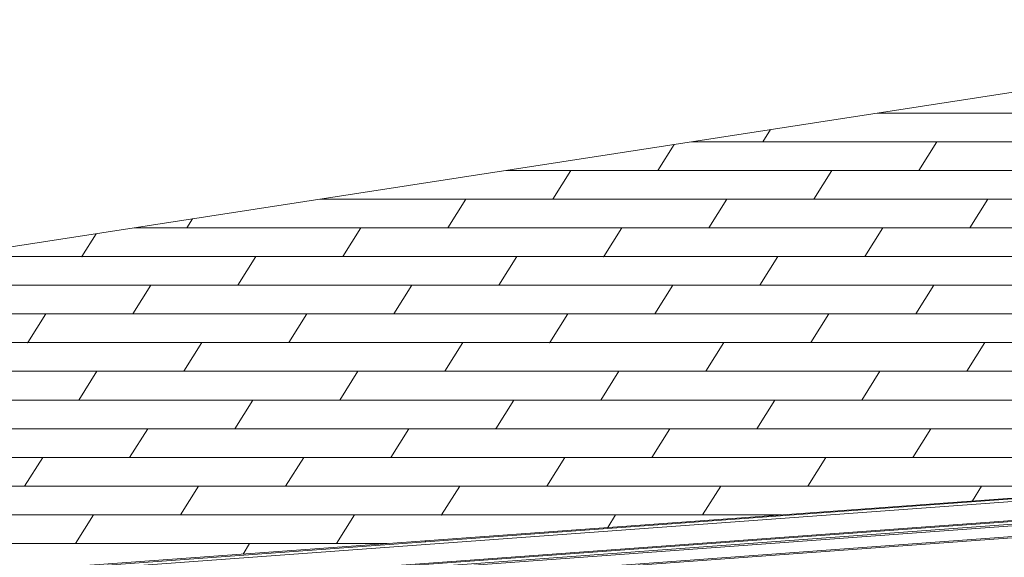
# Model space of a CAD drawing. Header units: millimetres. Extents: x -65 to 293624, y -1905 to 31061.
# Tile 104 of 256: x 52802 to 55013, y 21419 to 22628. Entities that reach past the tile are written whole.
import ezdxf

# ---------------------------------------------------------------- set-up
doc = ezdxf.new("R2010")
doc.units = ezdxf.units.MM
doc.header["$MEASUREMENT"] = 0
doc.layers.add('1248 Vihmaveerennid.AR', color=7, linetype='Continuous')
doc.layers.add('1263 Katusekate - plekk.AR', color=7, linetype='Continuous')

# ---------------------------------------------------------------- blocks, each defined once
blk = doc.blocks.new('Section Element_247_2', base_point=(-38239, 12361.4))
at = {"layer": '1248 Vihmaveerennid.AR', "color": 7, "linetype": 'Continuous', "lineweight": 13}
for p, q in [((43896.7, 20736.8), (63099, 22140.4)), ((43896.7, 20730.9), (63099, 22134.5)), ((43896.7, 20688.6), (63114.5, 22093.3)), ((43896.7, 20686.4), (63114.8, 22091.1)), ((43896.7, 20680), (63115.4, 22084.8)), ((43896.7, 20676.8), (63100.2, 22080.4)), ((43896.7, 20652.3), (63105.3, 22056.4)), ((43896.7, 20649.8), (63108.4, 22054))]:
    blk.add_line(p, q, dxfattribs=at)
blk = doc.blocks.new('*X332', base_point=(-38239, 12361.4))
at = {"layer": '1263 Katusekate - plekk.AR', "color": 7, "linetype": 'Continuous', "lineweight": 13}
for p, q in [((54727.2, 22418.1), (55488.1, 22418.1)), ((54488, 22381.1), (54470.8, 22353.6)), ((54271.7, 22347.6), (54234.9, 22289.1)), ((55056.9, 22353.6), (54310.2, 22353.6)), ((54310.2, 22353.6), (54470.8, 22353.6)), ((54470.8, 22353.6), (55252.3, 22353.6)), ((54861.5, 22353.6), (54821.1, 22289.1)), ((53893.2, 22289.1), (54234.9, 22289.1)), ((53893.2, 22289.1), (54234.9, 22289.1)), ((54039.6, 22289.1), (53999.1, 22224.6)), ((54234.9, 22289.1), (55016.4, 22289.1)), ((54234.9, 22289.1), (55407.2, 22289.1)), ((54625.7, 22289.1), (54585.2, 22224.6)), ((53476.2, 22224.6), (54194.5, 22224.6)), ((53803.7, 22224.6), (53763.2, 22160.1)), ((54194.5, 22224.6), (55366.7, 22224.6)), ((54389.8, 22224.6), (54349.4, 22160.1)), ((54976, 22224.6), (54935.5, 22160.1)), ((53189.8, 22180.3), (53177.1, 22160.1)), ((53763.2, 22160.1), (53059.2, 22160.1)), ((53059.2, 22160.1), (53177.1, 22160.1)), ((53177.1, 22160.1), (53958.6, 22160.1)), ((53567.9, 22160.1), (53527.4, 22095.6)), ((54154, 22160.1), (53763.2, 22160.1)), ((53958.6, 22160.1), (54154, 22160.1)), ((54154, 22160.1), (54113.5, 22095.6)), ((54935.5, 22160.1), (54154, 22160.1)), ((54154, 22160.1), (54349.4, 22160.1)), ((54349.4, 22160.1), (55130.9, 22160.1)), ((54740.1, 22160.1), (54699.7, 22095.6)), ((55326.3, 22160.1), (54935.5, 22160.1)), ((52973.4, 22146.8), (52941.3, 22095.6)), ((52642.2, 22095.6), (52941.3, 22095.6)), ((52642.2, 22095.6), (52941.3, 22095.6)), ((52941.3, 22095.6), (53722.8, 22095.6)), ((52941.3, 22095.6), (54113.5, 22095.6)), ((53332, 22095.6), (53291.6, 22031.1)), ((53722.8, 22095.6), (54113.5, 22095.6)), ((53918.2, 22095.6), (53877.7, 22031.1)), ((54113.5, 22095.6), (54895, 22095.6)), ((54113.5, 22095.6), (55285.8, 22095.6)), ((54504.3, 22095.6), (54463.8, 22031.1)), ((54895, 22095.6), (55285.8, 22095.6)), ((52225.3, 22031.1), (52900.8, 22031.1)), ((52900.8, 22031.1), (54073.1, 22031.1)), ((53096.2, 22031.1), (53055.7, 21966.6)), ((53682.3, 22031.1), (53641.8, 21966.6)), ((54073.1, 22031.1), (55245.3, 22031.1)), ((54268.4, 22031.1), (54228, 21966.6)), ((54854.6, 22031.1), (54814.1, 21966.6)), ((52860.3, 21966.6), (52469.6, 21966.6)), ((52665, 21966.6), (52860.3, 21966.6)), ((52860.3, 21966.6), (52819.9, 21902.1)), ((53641.8, 21966.6), (52860.3, 21966.6)), ((52860.3, 21966.6), (53055.7, 21966.6)), ((53055.7, 21966.6), (53837.2, 21966.6)), ((53446.5, 21966.6), (53406, 21902.1)), ((54032.6, 21966.6), (53641.8, 21966.6)), ((53837.2, 21966.6), (54032.6, 21966.6)), ((54032.6, 21966.6), (53992.1, 21902.1)), ((54814.1, 21966.6), (54032.6, 21966.6)), ((54032.6, 21966.6), (54228, 21966.6)), ((54228, 21966.6), (55009.5, 21966.6)), ((54618.7, 21966.6), (54578.3, 21902.1)), ((55204.9, 21966.6), (54814.1, 21966.6)), ((55009.5, 21966.6), (55204.9, 21966.6)), ((51647.6, 21902.1), (52819.9, 21902.1)), ((52429.1, 21902.1), (52819.9, 21902.1)), ((52819.9, 21902.1), (53601.4, 21902.1)), ((52819.9, 21902.1), (53992.1, 21902.1)), ((53210.6, 21902.1), (53170.1, 21837.6)), ((53601.4, 21902.1), (53992.1, 21902.1)), ((53796.7, 21902.1), (53756.3, 21837.6)), ((53992.1, 21902.1), (54773.6, 21902.1)), ((53992.1, 21902.1), (55164.4, 21902.1)), ((54382.9, 21902.1), (54342.4, 21837.6)), ((54773.6, 21902.1), (55164.4, 21902.1)), ((54969, 21902.1), (54928.5, 21837.6)), ((52779.4, 21837.6), (53951.7, 21837.6)), ((52974.8, 21837.6), (52934.3, 21773.1)), ((53560.9, 21837.6), (53520.4, 21773.1)), ((53951.7, 21837.6), (55123.9, 21837.6)), ((54147, 21837.6), (54106.6, 21773.1)), ((54733.2, 21837.6), (54692.7, 21773.1)), ((53520.4, 21773.1), (52738.9, 21773.1)), ((52738.9, 21773.1), (52934.3, 21773.1)), ((52934.3, 21773.1), (53715.8, 21773.1)), ((53325.1, 21773.1), (53284.6, 21708.6)), ((53911.2, 21773.1), (53520.4, 21773.1)), ((53715.8, 21773.1), (53911.2, 21773.1)), ((53911.2, 21773.1), (53870.7, 21708.6)), ((54692.7, 21773.1), (53911.2, 21773.1)), ((53911.2, 21773.1), (54106.6, 21773.1)), ((54106.6, 21773.1), (54888.1, 21773.1)), ((54497.3, 21773.1), (54456.8, 21708.6)), ((55083.4, 21773.1), (54692.7, 21773.1)), ((54888.1, 21773.1), (55083.4, 21773.1)), ((52698.5, 21708.6), (53480, 21708.6)), ((52698.5, 21708.6), (53870.7, 21708.6)), ((53089.2, 21708.6), (53048.7, 21644.1)), ((53480, 21708.6), (53870.7, 21708.6)), ((53675.3, 21708.6), (53634.9, 21644.1)), ((53870.7, 21708.6), (54652.2, 21708.6)), ((53870.7, 21708.6), (55043, 21708.6)), ((54261.5, 21708.6), (54221, 21644.1)), ((54652.2, 21708.6), (55043, 21708.6)), ((54847.6, 21708.6), (54807.1, 21644.1)), ((52658, 21644.1), (53830.2, 21644.1)), ((52853.4, 21644.1), (52812.9, 21579.6)), ((53439.5, 21644.1), (53399, 21579.6)), ((53830.2, 21644.1), (55002.5, 21644.1)), ((54025.6, 21644.1), (53985.2, 21579.6)), ((54611.8, 21644.1), (54571.3, 21579.6)), ((55002.5, 21644.1), (56174.8, 21644.1)), ((53399, 21579.6), (52617.5, 21579.6)), ((52617.5, 21579.6), (52812.9, 21579.6)), ((52812.9, 21579.6), (53594.4, 21579.6)), ((53203.6, 21579.6), (53163.2, 21515)), ((53789.8, 21579.6), (53399, 21579.6)), ((53594.4, 21579.6), (53789.8, 21579.6)), ((53789.8, 21579.6), (53749.3, 21515)), ((54571.3, 21579.6), (53789.8, 21579.6)), ((53789.8, 21579.6), (53985.2, 21579.6)), ((53985.2, 21579.6), (54766.7, 21579.6)), ((54375.9, 21579.6), (54335.4, 21515)), ((54962, 21579.6), (54571.3, 21579.6)), ((54766.7, 21579.6), (54962, 21579.6)), ((54962, 21579.6), (54941.1, 21546.2)), ((55398.5, 21579.6), (54962, 21579.6)), ((54962, 21579.6), (55157.4, 21579.6)), ((52577.1, 21515), (53358.6, 21515)), ((52577.1, 21515), (53749.3, 21515)), ((52967.8, 21515), (52927.3, 21450.5)), ((53358.6, 21515), (53749.3, 21515)), ((53553.9, 21515), (53513.5, 21450.5)), ((53749.3, 21515), (54512.8, 21515)), ((53749.3, 21515), (54512.8, 21515)), ((54140.1, 21515), (54122.2, 21486.6)), ((52536.6, 21450.5), (53627.2, 21450.5)), ((53318.1, 21450.5), (53303.3, 21426.9))]:
    blk.add_line(p, q, dxfattribs=at)
for p in [(54234.9, 22289.1), (54234.9, 22289.1), (54234.9, 22289.1), (54234.9, 22289.1), (52941.3, 22095.6), (52941.3, 22095.6), (52941.3, 22095.6), (52941.3, 22095.6), (54113.5, 22095.6), (54113.5, 22095.6), (54113.5, 22095.6), (54113.5, 22095.6), (52819.9, 21902.1), (52819.9, 21902.1), (52819.9, 21902.1), (52819.9, 21902.1), (53992.1, 21902.1), (53992.1, 21902.1), (53992.1, 21902.1), (53992.1, 21902.1), (53870.7, 21708.6), (53870.7, 21708.6), (53870.7, 21708.6), (53870.7, 21708.6), (53749.3, 21515), (53749.3, 21515), (53749.3, 21515), (53749.3, 21515)]:
    blk.add_point(p, dxfattribs=at)
blk = doc.blocks.new('*X333', base_point=(-38239, 12361.4))
at = {"layer": '1263 Katusekate - plekk.AR', "color": 7, "linetype": 'Continuous', "lineweight": 13}
for p, q in [((54941.1, 21546.2), (54941.1, 21544.1)), ((54326.9, 21501.5), (54326.9, 21499.2)), ((53712.8, 21456.8), (53712.8, 21454.3))]:
    blk.add_line(p, q, dxfattribs=at)
blk = doc.blocks.new('Section Element_274_2', base_point=(-38239, 12361.4))
at = {"layer": '1263 Katusekate - plekk.AR', "color": 7, "linetype": 'Continuous', "lineweight": 13}
for p, q in [((56084.5, 22628.1), (50910.9, 21827.8)), ((43885.6, 20741), (63099, 22140.4))]:
    blk.add_line(p, q, dxfattribs=at)
at = {"layer": '1263 Katusekate - plekk.AR', "lineweight": 0}
for name in ['*X332', '*X333']:
    blk.add_blockref(name, (-38239, 12361.4), dxfattribs=at)

msp = doc.modelspace()

# ---------------------------------------------------------------- block references
at = {"layer": '1248 Vihmaveerennid.AR', "lineweight": 0}
msp.add_blockref('Section Element_247_2', (-38239, 12361.4), dxfattribs=at)
at = {"layer": '1263 Katusekate - plekk.AR', "lineweight": 0}
msp.add_blockref('Section Element_274_2', (-38239, 12361.4), dxfattribs=at)

doc.saveas('drawing.dxf')
